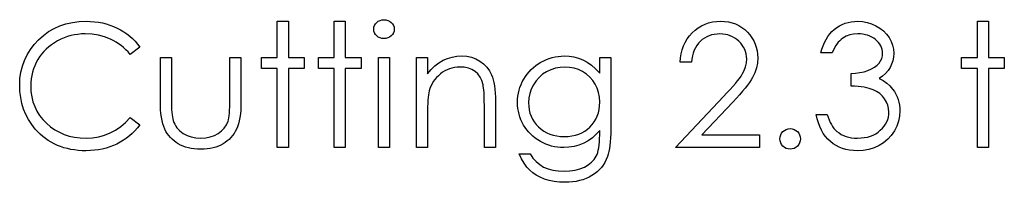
# Model space of a CAD drawing. Header units: inches. Extents: x 1687 to 2505, y -239 to -56.
# Tile 191 of 256: x 1853.313 to 1854.414, y -81.195 to -81.013. Entities that reach past the tile are written whole.
import ezdxf

# ---------------------------------------------------------------- set-up
doc = ezdxf.new("R2010")
doc.units = ezdxf.units.IN
doc.header["$LTSCALE"] = 0.5
doc.header["$MEASUREMENT"] = 0

msp = doc.modelspace()

# ---------------------------------------------------------------- linework, layer by layer
at = {"color": 7, "linetype": 'Continuous'}
for p, q in [((1853.37934, -81.01489), (1853.38712, -81.01456)), ((1853.38712, -81.01456), (1853.39187, -81.01467)), ((1853.39187, -81.01467), (1853.39651, -81.01503)), ((1853.60094, -81.01456), (1853.61331, -81.01456)), ((1853.60094, -81.05519), (1853.60094, -81.01456)), ((1853.61331, -81.01456), (1853.61331, -81.05519)), ((1853.66454, -81.01456), (1853.6769, -81.01456)), ((1853.66454, -81.05519), (1853.66454, -81.01456)), ((1853.6769, -81.01456), (1853.6769, -81.05519)), ((1853.71207, -81.01591), (1853.71384, -81.01456)), ((1853.71384, -81.01456), (1853.7158, -81.01356)), ((1853.7158, -81.01356), (1853.71787, -81.01298)), ((1853.71787, -81.01298), (1853.72013, -81.01279)), ((1853.72013, -81.01279), (1853.72242, -81.01298)), ((1853.72242, -81.01298), (1853.72455, -81.01356)), ((1853.72455, -81.01356), (1853.72651, -81.01456)), ((1853.72651, -81.01456), (1853.72827, -81.01591)), ((1854.08734, -81.01536), (1854.09175, -81.01475)), ((1854.09175, -81.01475), (1854.09636, -81.01456)), ((1854.09636, -81.01456), (1854.10089, -81.01475)), ((1854.10089, -81.01475), (1854.10522, -81.01533)), ((1854.24241, -81.01514), (1854.24597, -81.0147)), ((1854.24597, -81.0147), (1854.24967, -81.01456)), ((1854.24967, -81.01456), (1854.25505, -81.01486)), ((1854.38355, -81.01456), (1854.39591, -81.01456)), ((1854.38355, -81.05519), (1854.38355, -81.01456)), ((1854.39591, -81.01456), (1854.39591, -81.05519)), ((1853.34536, -81.02618), (1853.35149, -81.02264)), ((1853.35149, -81.02264), (1853.35795, -81.01972)), ((1853.35795, -81.01972), (1853.36474, -81.01746)), ((1853.36474, -81.01746), (1853.37186, -81.01585)), ((1853.37186, -81.01585), (1853.37934, -81.01489)), ((1853.39651, -81.01503), (1853.40101, -81.01563)), ((1853.40101, -81.01563), (1853.4054, -81.01646)), ((1853.4054, -81.01646), (1853.40968, -81.01751)), ((1853.40968, -81.01751), (1853.41384, -81.01884)), ((1853.41384, -81.01884), (1853.4179, -81.02038)), ((1853.4179, -81.02038), (1853.42182, -81.02215)), ((1853.42182, -81.02215), (1853.4256, -81.02414)), ((1853.4256, -81.02414), (1853.42922, -81.02632)), ((1853.7087, -81.02345), (1853.70892, -81.02132)), ((1853.70892, -81.02552), (1853.7087, -81.02345)), ((1853.70892, -81.02132), (1853.70956, -81.01936)), ((1853.70956, -81.02745), (1853.70892, -81.02552)), ((1853.70956, -81.01936), (1853.71061, -81.01754)), ((1853.71061, -81.01754), (1853.71207, -81.01591)), ((1853.72827, -81.01591), (1853.72976, -81.01754)), ((1853.72976, -81.01754), (1853.73081, -81.01936)), ((1853.73081, -81.01936), (1853.73145, -81.02132)), ((1853.73145, -81.02552), (1853.73081, -81.02745)), ((1853.73145, -81.02132), (1853.73167, -81.02345)), ((1853.73167, -81.02345), (1853.73145, -81.02552)), ((1854.06476, -81.02748), (1854.06804, -81.02444)), ((1854.06804, -81.02444), (1854.07155, -81.02182)), ((1854.07155, -81.02182), (1854.07522, -81.01961)), ((1854.07522, -81.01961), (1854.07905, -81.01779)), ((1854.07905, -81.01779), (1854.08311, -81.01638)), ((1854.08311, -81.01638), (1854.08734, -81.01536)), ((1854.10522, -81.01533), (1854.10931, -81.01627)), ((1854.10931, -81.01627), (1854.1132, -81.01759)), ((1854.1132, -81.01759), (1854.11684, -81.01933)), ((1854.11684, -81.01933), (1854.12027, -81.02143)), ((1854.12027, -81.02143), (1854.1235, -81.02389)), ((1854.1235, -81.02389), (1854.12648, -81.02676)), ((1854.22093, -81.02612), (1854.22358, -81.02372)), ((1854.22358, -81.02372), (1854.2264, -81.02157)), ((1854.2264, -81.02157), (1854.22935, -81.01972)), ((1854.22935, -81.01972), (1854.23242, -81.01815)), ((1854.23242, -81.01815), (1854.23562, -81.01685)), ((1854.23562, -81.01685), (1854.23896, -81.01585)), ((1854.23896, -81.01585), (1854.24241, -81.01514)), ((1854.25505, -81.01486), (1854.26024, -81.0158)), ((1854.26024, -81.0158), (1854.26524, -81.01735)), ((1854.26524, -81.01735), (1854.27007, -81.0195)), ((1854.27007, -81.0195), (1854.27454, -81.02218)), ((1854.27454, -81.02218), (1854.27846, -81.02529)), ((1854.27846, -81.02529), (1854.28186, -81.02886)), ((1853.32916, -81.04056), (1853.33413, -81.03523)), ((1853.33413, -81.03523), (1853.33959, -81.03037)), ((1853.33959, -81.03037), (1853.34536, -81.02618)), ((1853.35533, -81.0365), (1853.35185, -81.03854)), ((1853.35894, -81.03468), (1853.35533, -81.0365)), ((1853.36261, -81.03308), (1853.35894, -81.03468)), ((1853.36637, -81.03175), (1853.36261, -81.03308)), ((1853.37023, -81.03065), (1853.36637, -81.03175)), ((1853.37412, -81.02979), (1853.37023, -81.03065)), ((1853.37813, -81.02919), (1853.37412, -81.02979)), ((1853.38221, -81.0288), (1853.37813, -81.02919)), ((1853.38635, -81.02869), (1853.38221, -81.0288)), ((1853.39386, -81.02905), (1853.38635, -81.02869)), ((1853.40104, -81.03015), (1853.39386, -81.02905)), ((1853.40791, -81.03197), (1853.40104, -81.03015)), ((1853.41448, -81.03454), (1853.40791, -81.03197)), ((1853.41763, -81.03609), (1853.41448, -81.03454)), ((1853.42066, -81.0378), (1853.41763, -81.03609)), ((1853.42922, -81.02632), (1853.43267, -81.02869)), ((1853.43267, -81.02869), (1853.43593, -81.03123)), ((1853.43593, -81.03123), (1853.43902, -81.03399)), ((1853.43902, -81.03399), (1853.44194, -81.03692)), ((1853.71061, -81.02924), (1853.70956, -81.02745)), ((1853.71207, -81.03087), (1853.71061, -81.02924)), ((1853.71384, -81.03222), (1853.71207, -81.03087)), ((1853.7158, -81.03322), (1853.71384, -81.03222)), ((1853.71787, -81.0338), (1853.7158, -81.03322)), ((1853.72013, -81.03399), (1853.71787, -81.0338)), ((1853.72242, -81.0338), (1853.72013, -81.03399)), ((1853.72455, -81.03322), (1853.72242, -81.0338)), ((1853.72651, -81.03222), (1853.72455, -81.03322)), ((1853.72827, -81.03087), (1853.72651, -81.03222)), ((1853.72976, -81.02924), (1853.72827, -81.03087)), ((1853.73081, -81.02745), (1853.72976, -81.02924)), ((1854.05689, -81.03819), (1854.05912, -81.03438)), ((1854.05912, -81.03438), (1854.06175, -81.03082)), ((1854.06175, -81.03082), (1854.06476, -81.02748)), ((1854.07602, -81.03509), (1854.07375, -81.03705)), ((1854.07842, -81.03338), (1854.07602, -81.03509)), ((1854.08096, -81.03195), (1854.07842, -81.03338)), ((1854.08364, -81.03079), (1854.08096, -81.03195)), ((1854.08645, -81.02988), (1854.08364, -81.03079)), ((1854.08941, -81.02921), (1854.08645, -81.02988)), ((1854.0925, -81.02883), (1854.08941, -81.02921)), ((1854.09573, -81.02869), (1854.0925, -81.02883)), ((1854.09882, -81.02883), (1854.09573, -81.02869)), ((1854.10177, -81.02921), (1854.09882, -81.02883)), ((1854.10459, -81.02985), (1854.10177, -81.02921)), ((1854.10732, -81.03076), (1854.10459, -81.02985)), ((1854.10991, -81.03192), (1854.10732, -81.03076)), ((1854.11237, -81.03333), (1854.10991, -81.03192)), ((1854.11472, -81.03501), (1854.11237, -81.03333)), ((1854.11695, -81.03694), (1854.11472, -81.03501)), ((1854.12648, -81.02676), (1854.12918, -81.02988)), ((1854.12918, -81.02988), (1854.1315, -81.03313)), ((1854.1315, -81.03313), (1854.13349, -81.03653)), ((1854.13349, -81.03653), (1854.13512, -81.04003)), ((1854.21257, -81.03824), (1854.21434, -81.03485)), ((1854.21434, -81.03485), (1854.2163, -81.0317)), ((1854.2163, -81.0317), (1854.21851, -81.0288)), ((1854.21851, -81.0288), (1854.22093, -81.02612)), ((1854.2296, -81.03636), (1854.228, -81.03808)), ((1854.23126, -81.03485), (1854.2296, -81.03636)), ((1854.233, -81.03352), (1854.23126, -81.03485)), ((1854.23672, -81.0314), (1854.233, -81.03352)), ((1854.24075, -81.0299), (1854.23672, -81.0314)), ((1854.24514, -81.02899), (1854.24075, -81.0299)), ((1854.24984, -81.02869), (1854.24514, -81.02899)), ((1854.25276, -81.0288), (1854.24984, -81.02869)), ((1854.25558, -81.0291), (1854.25276, -81.0288)), ((1854.25825, -81.0296), (1854.25558, -81.0291)), ((1854.26079, -81.03029), (1854.25825, -81.0296)), ((1854.26322, -81.0312), (1854.26079, -81.03029)), ((1854.26551, -81.03231), (1854.26322, -81.0312)), ((1854.26767, -81.0336), (1854.26551, -81.03231)), ((1854.26968, -81.03512), (1854.26767, -81.0336)), ((1854.27153, -81.03675), (1854.26968, -81.03512)), ((1854.27313, -81.03846), (1854.27153, -81.03675)), ((1854.28186, -81.02886), (1854.28473, -81.03283)), ((1854.28473, -81.03283), (1854.28699, -81.03708)), ((1853.32124, -81.0521), (1853.32488, -81.04616)), ((1853.32488, -81.04616), (1853.32916, -81.04056)), ((1853.34266, -81.04567), (1853.33998, -81.04837)), ((1853.34553, -81.04313), (1853.34266, -81.04567)), ((1853.34859, -81.04075), (1853.34553, -81.04313)), ((1853.35185, -81.03854), (1853.34859, -81.04075)), ((1853.42356, -81.03968), (1853.42066, -81.0378)), ((1853.42638, -81.04172), (1853.42356, -81.03968)), ((1853.42905, -81.04395), (1853.42638, -81.04172)), ((1853.43162, -81.04636), (1853.42905, -81.04395)), ((1853.43408, -81.04892), (1853.43162, -81.04636)), ((1853.44724, -81.04337), (1853.43642, -81.05166)), ((1853.44194, -81.03692), (1853.44468, -81.04006)), ((1853.44468, -81.04006), (1853.44724, -81.04337)), ((1854.05247, -81.05088), (1854.05355, -81.04644)), ((1854.05355, -81.04644), (1854.05504, -81.04219)), ((1854.05504, -81.04219), (1854.05689, -81.03819)), ((1854.06688, -81.04707), (1854.06575, -81.05011)), ((1854.06826, -81.04426), (1854.06688, -81.04707)), ((1854.06986, -81.04164), (1854.06826, -81.04426)), ((1854.07168, -81.03923), (1854.06986, -81.04164)), ((1854.07375, -81.03705), (1854.07168, -81.03923)), ((1854.119, -81.03907), (1854.11695, -81.03694)), ((1854.12074, -81.04128), (1854.119, -81.03907)), ((1854.12223, -81.04357), (1854.12074, -81.04128)), ((1854.12347, -81.046), (1854.12223, -81.04357)), ((1854.12441, -81.04851), (1854.12347, -81.046)), ((1854.13512, -81.04003), (1854.13636, -81.04371)), ((1854.13636, -81.04371), (1854.13727, -81.04752)), ((1854.13727, -81.04752), (1854.13779, -81.05144)), ((1854.20865, -81.04989), (1854.20973, -81.04575)), ((1854.20973, -81.04575), (1854.21105, -81.04188)), ((1854.21105, -81.04188), (1854.21257, -81.03824)), ((1854.22229, -81.0471), (1854.22102, -81.04989)), ((1854.22361, -81.04453), (1854.22229, -81.0471)), ((1854.22499, -81.04219), (1854.22361, -81.04453)), ((1854.22648, -81.04003), (1854.22499, -81.04219)), ((1854.228, -81.03808), (1854.22648, -81.04003)), ((1854.27449, -81.04026), (1854.27313, -81.03846)), ((1854.27559, -81.04211), (1854.27449, -81.04026)), ((1854.27644, -81.04406), (1854.27559, -81.04211)), ((1854.27705, -81.04605), (1854.27644, -81.04406)), ((1854.27744, -81.04815), (1854.27705, -81.04605)), ((1854.28699, -81.03708), (1854.28862, -81.04142)), ((1854.28862, -81.04142), (1854.28958, -81.04583)), ((1854.28958, -81.04583), (1854.28992, -81.05036)), ((1853.31596, -81.06482), (1853.31828, -81.05831)), ((1853.31828, -81.05831), (1853.32124, -81.0521)), ((1853.33319, -81.05751), (1853.33134, -81.06085)), ((1853.33526, -81.05431), (1853.33319, -81.05751)), ((1853.33752, -81.05124), (1853.33526, -81.05431)), ((1853.33998, -81.04837), (1853.33752, -81.05124)), ((1853.43642, -81.05166), (1853.43408, -81.04892)), ((1853.47021, -81.05519), (1853.48258, -81.05519)), ((1853.47021, -81.1033), (1853.47021, -81.05519)), ((1853.48258, -81.05519), (1853.48258, -81.10189)), ((1853.54794, -81.10189), (1853.54794, -81.05519)), ((1853.54794, -81.05519), (1853.56031, -81.05519)), ((1853.56031, -81.05519), (1853.56031, -81.10421)), ((1853.58327, -81.06756), (1853.58327, -81.05519)), ((1853.58327, -81.05519), (1853.60094, -81.05519)), ((1853.61331, -81.05519), (1853.63097, -81.05519)), ((1853.63097, -81.05519), (1853.63097, -81.06756)), ((1853.64687, -81.06756), (1853.64687, -81.05519)), ((1853.64687, -81.05519), (1853.66454, -81.05519)), ((1853.6769, -81.05519), (1853.69457, -81.05519)), ((1853.69457, -81.05519), (1853.69457, -81.06756)), ((1853.714, -81.05519), (1853.72637, -81.05519)), ((1853.714, -81.15589), (1853.714, -81.05519)), ((1853.72637, -81.05519), (1853.72637, -81.15589)), ((1853.7564, -81.05519), (1853.76877, -81.05519)), ((1853.7564, -81.15589), (1853.7564, -81.05519)), ((1853.76877, -81.05519), (1853.76877, -81.07335)), ((1853.78155, -81.0609), (1853.78624, -81.05817)), ((1853.78624, -81.05817), (1853.79113, -81.0561)), ((1853.79113, -81.0561), (1853.79623, -81.05461)), ((1853.79623, -81.05461), (1853.80156, -81.05373)), ((1853.80156, -81.05373), (1853.80708, -81.05342)), ((1853.80708, -81.05342), (1853.81266, -81.05378)), ((1853.81266, -81.05378), (1853.8179, -81.05483)), ((1853.8179, -81.05483), (1853.82281, -81.05662)), ((1853.82281, -81.05662), (1853.8274, -81.05911)), ((1853.8956, -81.06041), (1853.89869, -81.05878)), ((1853.89869, -81.05878), (1853.90181, -81.05734)), ((1853.90181, -81.05734), (1853.90499, -81.05616)), ((1853.90499, -81.05616), (1853.90819, -81.05516)), ((1853.90819, -81.05516), (1853.91145, -81.05442)), ((1853.91145, -81.05442), (1853.91476, -81.05386)), ((1853.91476, -81.05386), (1853.9181, -81.05353)), ((1853.9181, -81.05353), (1853.92147, -81.05342)), ((1853.92147, -81.05342), (1853.92702, -81.0537)), ((1853.92702, -81.0537), (1853.93237, -81.0545)), ((1853.93237, -81.0545), (1853.93753, -81.05582)), ((1853.93753, -81.05582), (1853.9425, -81.0577)), ((1853.9425, -81.0577), (1853.94733, -81.06024)), ((1853.96133, -81.05519), (1853.97369, -81.05519)), ((1853.96133, -81.0728), (1853.96133, -81.05519)), ((1853.97369, -81.05519), (1853.97369, -81.1351)), ((1854.05142, -81.06049), (1854.05175, -81.05558)), ((1854.05175, -81.05558), (1854.05247, -81.05088)), ((1854.0642, -81.05682), (1854.06379, -81.06049)), ((1854.06487, -81.05337), (1854.0642, -81.05682)), ((1854.06575, -81.05011), (1854.06487, -81.05337)), ((1854.12507, -81.0511), (1854.12441, -81.04851)), ((1854.12548, -81.05381), (1854.12507, -81.0511)), ((1854.12532, -81.0611), (1854.12562, -81.05662)), ((1854.12562, -81.05662), (1854.12548, -81.05381)), ((1854.13799, -81.05552), (1854.13763, -81.06126)), ((1854.13779, -81.05144), (1854.13799, -81.05552)), ((1854.22102, -81.04989), (1854.20865, -81.04989)), ((1854.27366, -81.06132), (1854.27537, -81.05872)), ((1854.27537, -81.05872), (1854.27658, -81.05604)), ((1854.27658, -81.05604), (1854.2773, -81.05323)), ((1854.2773, -81.05323), (1854.27755, -81.0503)), ((1854.27755, -81.0503), (1854.27744, -81.04815)), ((1854.28892, -81.05883), (1854.28765, -81.06272)), ((1854.28967, -81.05472), (1854.28892, -81.05883)), ((1854.28992, -81.05036), (1854.28967, -81.05472)), ((1854.36588, -81.06756), (1854.36588, -81.05519)), ((1854.36588, -81.05519), (1854.38355, -81.05519)), ((1854.39591, -81.05519), (1854.41358, -81.05519)), ((1854.41358, -81.05519), (1854.41358, -81.06756)), ((1853.31431, -81.07164), (1853.31596, -81.06482)), ((1853.32841, -81.06783), (1853.32731, -81.0715)), ((1853.32976, -81.0643), (1853.32841, -81.06783)), ((1853.33134, -81.06085), (1853.32976, -81.0643)), ((1853.60094, -81.06756), (1853.58327, -81.06756)), ((1853.60094, -81.15589), (1853.60094, -81.06756)), ((1853.63097, -81.06756), (1853.61331, -81.06756)), ((1853.61331, -81.06756), (1853.61331, -81.15589)), ((1853.66454, -81.06756), (1853.64687, -81.06756)), ((1853.66454, -81.15589), (1853.66454, -81.06756)), ((1853.69457, -81.06756), (1853.6769, -81.06756)), ((1853.6769, -81.06756), (1853.6769, -81.15589)), ((1853.76877, -81.07335), (1853.77282, -81.06849)), ((1853.77282, -81.06849), (1853.77708, -81.06433)), ((1853.77708, -81.06433), (1853.78155, -81.0609)), ((1853.79079, -81.0688), (1853.7882, -81.07009)), ((1853.79347, -81.06769), (1853.79079, -81.0688)), ((1853.7962, -81.06687), (1853.79347, -81.06769)), ((1853.79905, -81.06626), (1853.7962, -81.06687)), ((1853.80195, -81.0659), (1853.79905, -81.06626)), ((1853.80493, -81.06579), (1853.80195, -81.0659)), ((1853.80995, -81.06609), (1853.80493, -81.06579)), ((1853.81448, -81.06703), (1853.80995, -81.06609)), ((1853.81851, -81.06858), (1853.81448, -81.06703)), ((1853.82204, -81.07076), (1853.81851, -81.06858)), ((1853.8274, -81.05911), (1853.83154, -81.0622)), ((1853.83154, -81.0622), (1853.83512, -81.06579)), ((1853.83512, -81.06579), (1853.83811, -81.06987)), ((1853.88235, -81.07109), (1853.88467, -81.06863)), ((1853.88467, -81.06863), (1853.88716, -81.06634)), ((1853.88716, -81.06634), (1853.88981, -81.06422)), ((1853.88981, -81.06422), (1853.89262, -81.06223)), ((1853.89262, -81.06223), (1853.8956, -81.06041)), ((1853.90684, -81.06874), (1853.90201, -81.07106)), ((1853.91183, -81.06711), (1853.90684, -81.06874)), ((1853.91705, -81.06612), (1853.91183, -81.06711)), ((1853.92246, -81.06579), (1853.91705, -81.06612)), ((1853.92765, -81.06612), (1853.92246, -81.06579)), ((1853.93267, -81.06706), (1853.92765, -81.06612)), ((1853.9375, -81.06869), (1853.93267, -81.06706)), ((1853.94217, -81.07092), (1853.9375, -81.06869)), ((1853.94733, -81.06024), (1853.95211, -81.06361)), ((1853.95211, -81.06361), (1853.95674, -81.0678)), ((1853.95674, -81.0678), (1853.96133, -81.0728)), ((1854.06379, -81.06049), (1854.05142, -81.06049)), ((1854.12071, -81.07382), (1854.12286, -81.06968)), ((1854.12286, -81.06968), (1854.12441, -81.06543)), ((1854.12441, -81.06543), (1854.12532, -81.0611)), ((1854.13655, -81.06681), (1854.13479, -81.07217)), ((1854.13763, -81.06126), (1854.13655, -81.06681)), ((1854.25682, -81.07103), (1854.26121, -81.0696)), ((1854.26121, -81.0696), (1854.26521, -81.06786)), ((1854.26521, -81.06786), (1854.26861, -81.0659)), ((1854.26861, -81.0659), (1854.27142, -81.06372)), ((1854.27142, -81.06372), (1854.27366, -81.06132)), ((1854.28362, -81.06982), (1854.28086, -81.07302)), ((1854.28589, -81.0664), (1854.28362, -81.06982)), ((1854.28765, -81.06272), (1854.28589, -81.0664)), ((1854.38355, -81.06756), (1854.36588, -81.06756)), ((1854.38355, -81.15589), (1854.38355, -81.06756)), ((1854.41358, -81.06756), (1854.39591, -81.06756)), ((1854.39591, -81.06756), (1854.39591, -81.15589)), ((1853.31298, -81.08619), (1853.31331, -81.07876)), ((1853.31331, -81.07876), (1853.31431, -81.07164)), ((1853.32585, -81.07909), (1853.32546, -81.08307)), ((1853.32645, -81.07526), (1853.32585, -81.07909)), ((1853.32731, -81.0715), (1853.32645, -81.07526)), ((1853.77702, -81.07973), (1853.77534, -81.08205)), ((1853.7789, -81.07752), (1853.77702, -81.07973)), ((1853.78097, -81.07545), (1853.7789, -81.07752)), ((1853.78326, -81.07346), (1853.78097, -81.07545)), ((1853.78569, -81.07167), (1853.78326, -81.07346)), ((1853.7882, -81.07009), (1853.78569, -81.07167)), ((1853.82505, -81.07355), (1853.82204, -81.07076)), ((1853.82753, -81.07694), (1853.82505, -81.07355)), ((1853.82949, -81.08097), (1853.82753, -81.07694)), ((1853.83811, -81.06987), (1853.84051, -81.07446)), ((1853.84051, -81.07446), (1853.8415, -81.07702)), ((1853.8415, -81.07702), (1853.84236, -81.07995)), ((1853.84236, -81.07995), (1853.84307, -81.08318)), ((1853.87476, -81.08241), (1853.87639, -81.07937)), ((1853.87639, -81.07937), (1853.87821, -81.07644)), ((1853.87821, -81.07644), (1853.8802, -81.07368)), ((1853.8802, -81.07368), (1853.88235, -81.07109)), ((1853.89359, -81.07733), (1853.89014, -81.08122)), ((1853.89754, -81.07393), (1853.89359, -81.07733)), ((1853.90201, -81.07106), (1853.89754, -81.07393)), ((1853.9465, -81.07371), (1853.94217, -81.07092)), ((1853.95029, -81.07697), (1853.9465, -81.07371)), ((1853.95357, -81.08069), (1853.95029, -81.07697)), ((1853.95633, -81.08489), (1853.95357, -81.08069)), ((1854.11544, -81.08116), (1854.11756, -81.07846)), ((1854.11756, -81.07846), (1854.1193, -81.076)), ((1854.1193, -81.076), (1854.12071, -81.07382)), ((1854.13067, -81.08), (1854.12874, -81.0829)), ((1854.13227, -81.07735), (1854.13067, -81.08)), ((1854.13479, -81.07217), (1854.13227, -81.07735)), ((1854.24222, -81.07286), (1854.24732, -81.07266)), ((1854.24222, -81.08699), (1854.24222, -81.07286)), ((1854.24732, -81.07266), (1854.25218, -81.07203)), ((1854.25218, -81.07203), (1854.25682, -81.07103)), ((1854.2776, -81.07597), (1854.27382, -81.07871)), ((1854.27382, -81.07871), (1854.27816, -81.08094)), ((1854.28086, -81.07302), (1854.2776, -81.07597)), ((1853.31326, -81.09325), (1853.31298, -81.08619)), ((1853.32546, -81.08307), (1853.32535, -81.08713)), ((1853.32535, -81.08713), (1853.32562, -81.09323)), ((1853.77153, -81.08969), (1853.77067, -81.09245)), ((1853.7726, -81.08702), (1853.77153, -81.08969)), ((1853.77387, -81.08448), (1853.7726, -81.08702)), ((1853.77534, -81.08205), (1853.77387, -81.08448)), ((1853.8309, -81.08561), (1853.82949, -81.08097)), ((1853.83123, -81.08721), (1853.8309, -81.08561)), ((1853.83154, -81.0892), (1853.83123, -81.08721)), ((1853.83178, -81.09151), (1853.83154, -81.0892)), ((1853.83201, -81.09419), (1853.83178, -81.09151)), ((1853.84307, -81.08318), (1853.84368, -81.08677)), ((1853.84368, -81.08677), (1853.84412, -81.09069)), ((1853.84412, -81.09069), (1853.84445, -81.09494)), ((1853.87043, -81.09508), (1853.8712, -81.09182)), ((1853.8712, -81.09182), (1853.87217, -81.08862)), ((1853.87217, -81.08862), (1853.87336, -81.08547)), ((1853.87336, -81.08547), (1853.87476, -81.08241)), ((1853.88484, -81.09036), (1853.88318, -81.09527)), ((1853.88718, -81.08561), (1853.88484, -81.09036)), ((1853.89014, -81.08122), (1853.88718, -81.08561)), ((1853.95851, -81.08944), (1853.95633, -81.08489)), ((1853.96008, -81.09433), (1853.95851, -81.08944)), ((1854.10346, -81.09477), (1854.10699, -81.09096)), ((1854.10699, -81.09096), (1854.11016, -81.08743)), ((1854.11016, -81.08743), (1854.11298, -81.08417)), ((1854.11298, -81.08417), (1854.11544, -81.08116)), ((1854.12388, -81.08933), (1854.12093, -81.09292)), ((1854.12648, -81.08602), (1854.12388, -81.08933)), ((1854.12874, -81.0829), (1854.12648, -81.08602)), ((1854.24627, -81.08724), (1854.24222, -81.08699)), ((1854.25008, -81.08757), (1854.24627, -81.08724)), ((1854.25359, -81.08798), (1854.25008, -81.08757)), ((1854.25682, -81.08848), (1854.25359, -81.08798)), ((1854.2598, -81.08906), (1854.25682, -81.08848)), ((1854.26248, -81.08969), (1854.2598, -81.08906)), ((1854.26491, -81.09044), (1854.26248, -81.08969)), ((1854.26703, -81.09127), (1854.26491, -81.09044)), ((1854.27084, -81.0932), (1854.26703, -81.09127)), ((1854.27816, -81.08094), (1854.2821, -81.08365)), ((1854.2821, -81.08365), (1854.28564, -81.08682)), ((1854.28564, -81.08682), (1854.28876, -81.09047)), ((1854.28876, -81.09047), (1854.29069, -81.09323)), ((1853.31409, -81.10004), (1853.31326, -81.09325)), ((1853.31544, -81.10659), (1853.31409, -81.10004)), ((1853.32562, -81.09323), (1853.32645, -81.09905)), ((1853.32645, -81.09905), (1853.32781, -81.10463)), ((1853.48258, -81.10189), (1853.4826, -81.10601)), ((1853.54791, -81.10637), (1853.54794, -81.10189)), ((1853.76951, -81.09971), (1853.76924, -81.10292)), ((1853.76984, -81.09693), (1853.76951, -81.09971)), ((1853.77023, -81.0945), (1853.76984, -81.09693)), ((1853.77067, -81.09245), (1853.77023, -81.0945)), ((1853.83217, -81.09726), (1853.83201, -81.09419)), ((1853.83228, -81.10065), (1853.83217, -81.09726)), ((1853.83234, -81.10441), (1853.83228, -81.10065)), ((1853.84445, -81.09494), (1853.84468, -81.09955)), ((1853.84468, -81.09955), (1853.84473, -81.10446)), ((1853.86946, -81.10521), (1853.86957, -81.10178)), ((1853.86957, -81.10178), (1853.8699, -81.09839)), ((1853.8699, -81.09839), (1853.87043, -81.09508)), ((1853.88216, -81.1004), (1853.88183, -81.1057)), ((1853.88318, -81.09527), (1853.88216, -81.1004)), ((1853.96102, -81.09949), (1853.96008, -81.09433)), ((1853.96133, -81.10499), (1853.96102, -81.09949)), ((1854.04612, -81.15589), (1854.09956, -81.09886)), ((1854.09956, -81.09886), (1854.10346, -81.09477)), ((1854.11406, -81.10071), (1854.11011, -81.10496)), ((1854.11767, -81.0967), (1854.11406, -81.10071)), ((1854.12093, -81.09292), (1854.11767, -81.0967)), ((1854.27426, -81.09554), (1854.27084, -81.0932)), ((1854.27725, -81.09833), (1854.27426, -81.09554)), ((1854.27984, -81.10153), (1854.27725, -81.09833)), ((1854.28194, -81.10499), (1854.27984, -81.10153)), ((1854.29069, -81.09323), (1854.29234, -81.0961)), ((1854.29234, -81.0961), (1854.29378, -81.09902)), ((1854.29378, -81.09902), (1854.29494, -81.10206)), ((1854.29494, -81.10206), (1854.29582, -81.10515)), ((1853.31734, -81.11285), (1853.31544, -81.10659)), ((1853.3198, -81.11887), (1853.31734, -81.11285)), ((1853.32781, -81.10463), (1853.32974, -81.10993)), ((1853.32974, -81.10993), (1853.33219, -81.11501)), ((1853.47029, -81.10846), (1853.47021, -81.1033)), ((1853.47051, -81.11329), (1853.47029, -81.10846)), ((1853.4709, -81.11777), (1853.47051, -81.11329)), ((1853.4826, -81.10601), (1853.48269, -81.10976)), ((1853.48269, -81.10976), (1853.48285, -81.11321)), ((1853.48285, -81.11321), (1853.48307, -81.11633)), ((1853.54766, -81.11412), (1853.5478, -81.11045)), ((1853.5478, -81.11045), (1853.54791, -81.10637)), ((1853.56022, -81.10921), (1853.56, -81.1139)), ((1853.56031, -81.10421), (1853.56022, -81.10921)), ((1853.76888, -81.11042), (1853.76879, -81.11476)), ((1853.76904, -81.10648), (1853.76888, -81.11042)), ((1853.76924, -81.10292), (1853.76904, -81.10648)), ((1853.83236, -81.10852), (1853.83234, -81.10441)), ((1853.83236, -81.15589), (1853.83236, -81.10852)), ((1853.84473, -81.10446), (1853.84473, -81.15589)), ((1853.86957, -81.10863), (1853.86946, -81.10521)), ((1853.86988, -81.112), (1853.86957, -81.10863)), ((1853.8704, -81.11528), (1853.86988, -81.112)), ((1853.88183, -81.1057), (1853.88199, -81.10971)), ((1853.88199, -81.10971), (1853.88252, -81.11354)), ((1853.88252, -81.11354), (1853.8834, -81.11721)), ((1853.95981, -81.11702), (1853.96064, -81.11321)), ((1853.96064, -81.11321), (1853.96116, -81.10921)), ((1853.96116, -81.10921), (1853.96133, -81.10499)), ((1854.11011, -81.10496), (1854.07563, -81.14175)), ((1854.28343, -81.10857), (1854.28194, -81.10499)), ((1854.28431, -81.1123), (1854.28343, -81.10857)), ((1854.28462, -81.11614), (1854.28431, -81.1123)), ((1854.29582, -81.10515), (1854.29646, -81.10833)), ((1854.29646, -81.10833), (1854.29684, -81.11161)), ((1854.29684, -81.11161), (1854.29698, -81.11495)), ((1853.32281, -81.12461), (1853.3198, -81.11887)), ((1853.32637, -81.1301), (1853.32281, -81.12461)), ((1853.33219, -81.11501), (1853.33523, -81.11981)), ((1853.33523, -81.11981), (1853.33879, -81.12436)), ((1853.33879, -81.12436), (1853.3429, -81.12864)), ((1853.43132, -81.1277), (1853.43642, -81.12232)), ((1853.43642, -81.12232), (1853.44724, -81.13052)), ((1853.47145, -81.12193), (1853.4709, -81.11777)), ((1853.47214, -81.12574), (1853.47145, -81.12193)), ((1853.48307, -81.11633), (1853.48335, -81.11909)), ((1853.48335, -81.11909), (1853.48368, -81.12155)), ((1853.48368, -81.12155), (1853.48407, -81.12365)), ((1853.48407, -81.12365), (1853.48454, -81.12544)), ((1853.5459, -81.12643), (1853.54637, -81.12478)), ((1853.54637, -81.12478), (1853.54678, -81.12273)), ((1853.54678, -81.12273), (1853.54714, -81.12028)), ((1853.54714, -81.12028), (1853.54744, -81.11741)), ((1853.54744, -81.11741), (1853.54766, -81.11412)), ((1853.55906, -81.12232), (1853.55837, -81.12607)), ((1853.55962, -81.11829), (1853.55906, -81.12232)), ((1853.56, -81.1139), (1853.55962, -81.11829)), ((1853.76879, -81.11476), (1853.76877, -81.11948)), ((1853.76877, -81.11948), (1853.76877, -81.15589)), ((1853.87112, -81.11848), (1853.8704, -81.11528)), ((1853.87206, -81.12163), (1853.87112, -81.11848)), ((1853.87322, -81.12469), (1853.87206, -81.12163)), ((1853.87457, -81.1277), (1853.87322, -81.12469)), ((1853.8834, -81.11721), (1853.88462, -81.12066)), ((1853.88462, -81.12066), (1853.88616, -81.12398)), ((1853.88616, -81.12398), (1853.88807, -81.1271)), ((1853.9552, -81.12715), (1853.95708, -81.12398)), ((1853.95708, -81.12398), (1853.95862, -81.12061)), ((1853.95862, -81.12061), (1853.95981, -81.11702)), ((1854.2044, -81.12365), (1854.20335, -81.11879)), ((1854.20335, -81.11879), (1854.21572, -81.11879)), ((1854.20573, -81.12817), (1854.2044, -81.12365)), ((1854.21572, -81.11879), (1854.21671, -81.12196)), ((1854.21671, -81.12196), (1854.21779, -81.12491)), ((1854.28221, -81.1271), (1854.28326, -81.1245)), ((1854.28326, -81.1245), (1854.28401, -81.1218)), ((1854.28401, -81.1218), (1854.28448, -81.11901)), ((1854.28448, -81.11901), (1854.28462, -81.11614)), ((1854.2966, -81.12072), (1854.29541, -81.12635)), ((1854.29698, -81.11495), (1854.2966, -81.12072)), ((1853.33045, -81.13532), (1853.32637, -81.1301)), ((1853.3331, -81.13825), (1853.33045, -81.13532)), ((1853.3429, -81.12864), (1853.34743, -81.13253)), ((1853.34743, -81.13253), (1853.35226, -81.13593)), ((1853.42022, -81.13631), (1853.42593, -81.13237)), ((1853.42593, -81.13237), (1853.43132, -81.1277)), ((1853.44459, -81.13386), (1853.44178, -81.13703)), ((1853.44724, -81.13052), (1853.44459, -81.13386)), ((1853.473, -81.12925), (1853.47214, -81.12574)), ((1853.47402, -81.1324), (1853.473, -81.12925)), ((1853.47518, -81.13521), (1853.47402, -81.1324)), ((1853.4765, -81.13778), (1853.47518, -81.13521)), ((1853.48454, -81.12544), (1853.48536, -81.12768)), ((1853.48536, -81.12768), (1853.48633, -81.1298)), ((1853.48633, -81.1298), (1853.48749, -81.13179)), ((1853.48749, -81.13179), (1853.48879, -81.13367)), ((1853.48879, -81.13367), (1853.49028, -81.13543)), ((1853.49028, -81.13543), (1853.49193, -81.13706)), ((1853.53856, -81.13731), (1853.54162, -81.13408)), ((1853.54162, -81.13408), (1853.54408, -81.13046)), ((1853.54408, -81.13046), (1853.5459, -81.12643)), ((1853.55534, -81.13535), (1853.55401, -81.13789)), ((1853.5565, -81.13256), (1853.55534, -81.13535)), ((1853.55752, -81.12947), (1853.5565, -81.13256)), ((1853.55837, -81.12607), (1853.55752, -81.12947)), ((1853.87612, -81.13063), (1853.87457, -81.1277)), ((1853.87788, -81.13344), (1853.87612, -81.13063)), ((1853.87981, -81.13612), (1853.87788, -81.13344)), ((1853.88807, -81.1271), (1853.89033, -81.13005)), ((1853.89033, -81.13005), (1853.89293, -81.13281)), ((1853.89293, -81.13281), (1853.8958, -81.13532)), ((1853.8958, -81.13532), (1853.89889, -81.1375)), ((1853.94457, -81.13753), (1853.94764, -81.13538)), ((1853.94764, -81.13538), (1853.95045, -81.13289)), ((1853.95045, -81.13289), (1853.95299, -81.13013)), ((1853.95299, -81.13013), (1853.9552, -81.12715)), ((1853.97369, -81.1351), (1853.97364, -81.14021)), ((1854.2073, -81.13242), (1854.20573, -81.12817)), ((1854.20915, -81.13634), (1854.2073, -81.13242)), ((1854.21779, -81.12491), (1854.219, -81.12765)), ((1854.219, -81.12765), (1854.2203, -81.13013)), ((1854.2203, -81.13013), (1854.22168, -81.1324)), ((1854.22168, -81.1324), (1854.2232, -81.13444)), ((1854.2232, -81.13444), (1854.2248, -81.13626)), ((1854.27498, -81.13656), (1854.27725, -81.13433)), ((1854.27725, -81.13433), (1854.27921, -81.13201)), ((1854.27921, -81.13201), (1854.28086, -81.12961)), ((1854.28086, -81.12961), (1854.28221, -81.1271)), ((1854.29345, -81.13187), (1854.29069, -81.13723)), ((1854.29541, -81.12635), (1854.29345, -81.13187)), ((1853.33589, -81.14098), (1853.3331, -81.13825)), ((1853.33879, -81.14352), (1853.33589, -81.14098)), ((1853.3418, -81.14587), (1853.33879, -81.14352)), ((1853.34495, -81.14802), (1853.3418, -81.14587)), ((1853.35226, -81.13593), (1853.35737, -81.13877)), ((1853.35737, -81.13877), (1853.36275, -81.14112)), ((1853.36275, -81.14112), (1853.36844, -81.14294)), ((1853.36844, -81.14294), (1853.3744, -81.14424)), ((1853.3744, -81.14424), (1853.38067, -81.14504)), ((1853.38067, -81.14504), (1853.38721, -81.14529)), ((1853.38721, -81.14529), (1853.39441, -81.14493)), ((1853.39441, -81.14493), (1853.40131, -81.14385)), ((1853.40131, -81.14385), (1853.40791, -81.14206)), ((1853.40791, -81.14206), (1853.41423, -81.13954)), ((1853.41423, -81.13954), (1853.42022, -81.13631)), ((1853.43242, -81.14534), (1853.42897, -81.14772)), ((1853.43571, -81.14275), (1853.43242, -81.14534)), ((1853.43883, -81.13999), (1853.43571, -81.14275)), ((1853.44178, -81.13703), (1853.43883, -81.13999)), ((1853.47799, -81.14021), (1853.4765, -81.13778)), ((1853.47962, -81.1425), (1853.47799, -81.14021)), ((1853.48142, -81.14465), (1853.47962, -81.1425)), ((1853.48338, -81.14664), (1853.48142, -81.14465)), ((1853.4855, -81.14849), (1853.48338, -81.14664)), ((1853.49193, -81.13706), (1853.49373, -81.13858)), ((1853.49373, -81.13858), (1853.49572, -81.13996)), ((1853.49572, -81.13996), (1853.50005, -81.14228)), ((1853.50005, -81.14228), (1853.5048, -81.14396)), ((1853.5048, -81.14396), (1853.50993, -81.14495)), ((1853.50993, -81.14495), (1853.51545, -81.14529)), ((1853.51545, -81.14529), (1853.52097, -81.14495)), ((1853.52097, -81.14495), (1853.52605, -81.14399)), ((1853.52605, -81.14399), (1853.53069, -81.14236)), ((1853.53069, -81.14236), (1853.53488, -81.1401)), ((1853.53488, -81.1401), (1853.53856, -81.13731)), ((1853.54717, -81.14667), (1853.54507, -81.14849)), ((1853.54913, -81.14468), (1853.54717, -81.14667)), ((1853.55089, -81.14255), (1853.54913, -81.14468)), ((1853.55255, -81.14029), (1853.55089, -81.14255)), ((1853.55401, -81.13789), (1853.55255, -81.14029)), ((1853.88191, -81.13863), (1853.87981, -81.13612)), ((1853.88418, -81.14101), (1853.88191, -81.13863)), ((1853.88663, -81.14324), (1853.88418, -81.14101)), ((1853.88925, -81.14531), (1853.88663, -81.14324)), ((1853.89204, -81.14725), (1853.88925, -81.14531)), ((1853.89889, -81.1375), (1853.9022, -81.13932)), ((1853.9022, -81.13932), (1853.90568, -81.14084)), ((1853.90568, -81.14084), (1853.90938, -81.142)), ((1853.90938, -81.142), (1853.9133, -81.14286)), ((1853.9133, -81.14286), (1853.91741, -81.14335)), ((1853.91741, -81.14335), (1853.92172, -81.14352)), ((1853.92172, -81.14352), (1853.92608, -81.14335)), ((1853.92608, -81.14335), (1853.93022, -81.14286)), ((1853.93022, -81.14286), (1853.93414, -81.14203)), ((1853.93414, -81.14203), (1853.93784, -81.14087)), ((1853.93784, -81.14087), (1853.94131, -81.13938)), ((1853.94131, -81.13938), (1853.94457, -81.13753)), ((1853.95321, -81.14484), (1853.94855, -81.14816)), ((1853.95746, -81.14098), (1853.95321, -81.14484)), ((1853.96133, -81.13659), (1853.95746, -81.14098)), ((1853.96108, -81.14954), (1853.96127, -81.14581)), ((1853.96127, -81.14581), (1853.96133, -81.14181)), ((1853.96133, -81.14181), (1853.96133, -81.13659)), ((1853.97347, -81.14495), (1853.97317, -81.14934)), ((1853.97364, -81.14021), (1853.97347, -81.14495)), ((1854.07563, -81.14175), (1854.13975, -81.14175)), ((1854.13975, -81.14175), (1854.13975, -81.15589)), ((1854.21125, -81.13999), (1854.20915, -81.13634)), ((1854.21362, -81.14333), (1854.21125, -81.13999)), ((1854.21624, -81.14636), (1854.21362, -81.14333)), ((1854.21914, -81.1491), (1854.21624, -81.14636)), ((1854.2248, -81.13626), (1854.22651, -81.13783)), ((1854.22651, -81.13783), (1854.22886, -81.13957)), ((1854.22886, -81.13957), (1854.23134, -81.14109)), ((1854.23134, -81.14109), (1854.23399, -81.14239)), ((1854.23399, -81.14239), (1854.23678, -81.14341)), ((1854.23678, -81.14341), (1854.23973, -81.14424)), ((1854.23973, -81.14424), (1854.24285, -81.14482)), ((1854.24285, -81.14482), (1854.24611, -81.14518)), ((1854.24611, -81.14518), (1854.24953, -81.14529)), ((1854.24953, -81.14529), (1854.2534, -81.14515)), ((1854.2534, -81.14515), (1854.25707, -81.14473)), ((1854.25707, -81.14473), (1854.26055, -81.14407)), ((1854.26055, -81.14407), (1854.26383, -81.14311)), ((1854.26383, -81.14311), (1854.26689, -81.14189)), ((1854.26689, -81.14189), (1854.26979, -81.14037)), ((1854.26979, -81.14037), (1854.27247, -81.13861)), ((1854.27247, -81.13861), (1854.27498, -81.13656)), ((1854.28329, -81.14661), (1854.27871, -81.15042)), ((1854.28727, -81.14222), (1854.28329, -81.14661)), ((1854.29069, -81.13723), (1854.28727, -81.14222)), ((1853.3482, -81.15001), (1853.34495, -81.14802)), ((1853.35157, -81.1518), (1853.3482, -81.15001)), ((1853.35508, -81.1534), (1853.35157, -81.1518)), ((1853.35869, -81.15481), (1853.35508, -81.1534)), ((1853.36242, -81.15602), (1853.35869, -81.15481)), ((1853.36626, -81.15707), (1853.36242, -81.15602)), ((1853.37023, -81.1579), (1853.36626, -81.15707)), ((1853.37432, -81.15856), (1853.37023, -81.1579)), ((1853.40534, -81.15754), (1853.40101, -81.15837)), ((1853.40959, -81.15647), (1853.40534, -81.15754)), ((1853.41371, -81.15517), (1853.40959, -81.15647)), ((1853.41771, -81.15365), (1853.41371, -81.15517)), ((1853.4216, -81.15188), (1853.41771, -81.15365)), ((1853.42535, -81.1499), (1853.4216, -81.15188)), ((1853.42897, -81.14772), (1853.42535, -81.1499)), ((1853.48779, -81.1502), (1853.4855, -81.14849)), ((1853.49022, -81.15175), (1853.48779, -81.1502)), ((1853.49282, -81.15313), (1853.49022, -81.15175)), ((1853.49558, -81.15434), (1853.49282, -81.15313)), ((1853.49848, -81.15533), (1853.49558, -81.15434)), ((1853.50154, -81.15616), (1853.49848, -81.15533)), ((1853.50477, -81.15682), (1853.50154, -81.15616)), ((1853.50814, -81.15729), (1853.50477, -81.15682)), ((1853.51167, -81.15757), (1853.50814, -81.15729)), ((1853.51534, -81.15765), (1853.51167, -81.15757)), ((1853.51904, -81.15757), (1853.51534, -81.15765)), ((1853.52255, -81.15729), (1853.51904, -81.15757)), ((1853.52591, -81.15682), (1853.52255, -81.15729)), ((1853.52914, -81.15616), (1853.52591, -81.15682)), ((1853.53218, -81.15533), (1853.52914, -81.15616)), ((1853.53508, -81.15434), (1853.53218, -81.15533)), ((1853.53781, -81.15313), (1853.53508, -81.15434)), ((1853.54038, -81.15175), (1853.53781, -81.15313)), ((1853.54281, -81.1502), (1853.54038, -81.15175)), ((1853.54507, -81.14849), (1853.54281, -81.1502)), ((1853.61331, -81.15589), (1853.60094, -81.15589)), ((1853.6769, -81.15589), (1853.66454, -81.15589)), ((1853.72637, -81.15589), (1853.714, -81.15589)), ((1853.76877, -81.15589), (1853.7564, -81.15589)), ((1853.84473, -81.15589), (1853.83236, -81.15589)), ((1853.895, -81.14904), (1853.89204, -81.14725)), ((1853.89806, -81.15064), (1853.895, -81.14904)), ((1853.90121, -81.15202), (1853.89806, -81.15064)), ((1853.90438, -81.15321), (1853.90121, -81.15202)), ((1853.90761, -81.15417), (1853.90438, -81.15321)), ((1853.9109, -81.15492), (1853.90761, -81.15417)), ((1853.91424, -81.15544), (1853.9109, -81.15492)), ((1853.91763, -81.15578), (1853.91424, -81.15544)), ((1853.92108, -81.15589), (1853.91763, -81.15578)), ((1853.92693, -81.15558), (1853.92108, -81.15589)), ((1853.93259, -81.15464), (1853.92693, -81.15558)), ((1853.93811, -81.1531), (1853.93259, -81.15464)), ((1853.94347, -81.15092), (1853.93811, -81.1531)), ((1853.94855, -81.14816), (1853.94347, -81.15092)), ((1853.95978, -81.15892), (1853.96033, -81.15608)), ((1853.96033, -81.15608), (1853.96077, -81.15296)), ((1853.96077, -81.15296), (1853.96108, -81.14954)), ((1853.97226, -81.15707), (1853.97162, -81.16038)), ((1853.97278, -81.15337), (1853.97226, -81.15707)), ((1853.97317, -81.14934), (1853.97278, -81.15337)), ((1854.13975, -81.15589), (1854.04612, -81.15589)), ((1854.22226, -81.15152), (1854.21914, -81.1491)), ((1854.22557, -81.15362), (1854.22226, -81.15152)), ((1854.22905, -81.15539), (1854.22557, -81.15362)), ((1854.23272, -81.15682), (1854.22905, -81.15539)), ((1854.23659, -81.15796), (1854.23272, -81.15682)), ((1854.268, -81.15616), (1854.26209, -81.15796)), ((1854.27357, -81.15362), (1854.268, -81.15616)), ((1854.27871, -81.15042), (1854.27357, -81.15362)), ((1854.39591, -81.15589), (1854.38355, -81.15589)), ((1853.37851, -81.15903), (1853.37432, -81.15856)), ((1853.38285, -81.15934), (1853.37851, -81.15903)), ((1853.38729, -81.15942), (1853.38285, -81.15934)), ((1853.39198, -81.15931), (1853.38729, -81.15942)), ((1853.39654, -81.15895), (1853.39198, -81.15931)), ((1853.40101, -81.15837), (1853.39654, -81.15895)), ((1853.87399, -81.16858), (1853.87123, -81.16295)), ((1853.87123, -81.16295), (1853.8836, -81.16295)), ((1853.87689, -81.1735), (1853.87399, -81.16858)), ((1853.8836, -81.16295), (1853.88672, -81.16759)), ((1853.88672, -81.16759), (1853.89028, -81.17156)), ((1853.95506, -81.16911), (1853.95738, -81.16566)), ((1853.95738, -81.16566), (1853.95832, -81.1637)), ((1853.95832, -81.1637), (1853.95912, -81.16146)), ((1853.95912, -81.16146), (1853.95978, -81.15892)), ((1853.97002, -81.16599), (1853.96864, -81.16936)), ((1853.97088, -81.16337), (1853.97002, -81.16599)), ((1853.97162, -81.16038), (1853.97088, -81.16337)), ((1854.24064, -81.15878), (1854.23659, -81.15796)), ((1854.24489, -81.15925), (1854.24064, -81.15878)), ((1854.24931, -81.15942), (1854.24489, -81.15925)), ((1854.25585, -81.15906), (1854.24931, -81.15942)), ((1854.26209, -81.15796), (1854.25585, -81.15906)), ((1853.8799, -81.17766), (1853.87689, -81.1735)), ((1853.88304, -81.18114), (1853.8799, -81.17766)), ((1853.89028, -81.17156), (1853.89425, -81.17493)), ((1853.89425, -81.17493), (1853.89864, -81.17764)), ((1853.89864, -81.17764), (1853.90353, -81.17971)), ((1853.90353, -81.17971), (1853.90896, -81.1812)), ((1853.93386, -81.1812), (1853.93927, -81.17971)), ((1853.93927, -81.17971), (1853.94416, -81.17764)), ((1853.94416, -81.17764), (1853.94846, -81.1751)), ((1853.94846, -81.1751), (1853.95211, -81.17225)), ((1853.95211, -81.17225), (1853.95506, -81.16911)), ((1853.96315, -81.17822), (1853.96083, -81.18078)), ((1853.96522, -81.17546), (1853.96315, -81.17822)), ((1853.96704, -81.1725), (1853.96522, -81.17546)), ((1853.96864, -81.16936), (1853.96704, -81.1725)), ((1853.88649, -81.1841), (1853.88304, -81.18114)), ((1853.89039, -81.18672), (1853.88649, -81.1841)), ((1853.89478, -81.18904), (1853.89039, -81.18672)), ((1853.89963, -81.19105), (1853.89478, -81.18904)), ((1853.90896, -81.1812), (1853.91493, -81.18208)), ((1853.91493, -81.18208), (1853.92147, -81.18238)), ((1853.92147, -81.18238), (1853.92793, -81.18208)), ((1853.92793, -81.18208), (1853.93386, -81.1812)), ((1853.94603, -81.19056), (1853.94253, -81.19185)), ((1853.94937, -81.18904), (1853.94603, -81.19056)), ((1853.95255, -81.1873), (1853.94937, -81.18904)), ((1853.95556, -81.18534), (1853.95255, -81.1873)), ((1853.95832, -81.18316), (1853.95556, -81.18534)), ((1853.96083, -81.18078), (1853.95832, -81.18316)), ((1853.90491, -81.19268), (1853.89963, -81.19105)), ((1853.91051, -81.19381), (1853.90491, -81.19268)), ((1853.91642, -81.19453), (1853.91051, -81.19381)), ((1853.92265, -81.19475), (1853.91642, -81.19453)), ((1853.92693, -81.19464), (1853.92265, -81.19475)), ((1853.93107, -81.19428), (1853.92693, -81.19464)), ((1853.93505, -81.1937), (1853.93107, -81.19428)), ((1853.93886, -81.19287), (1853.93505, -81.1937)), ((1853.94253, -81.19185), (1853.93886, -81.19287))]:
    msp.add_line(p, q, dxfattribs=at)
msp.add_arc((1854.1742, -81.14617), 0.01148, 90.00195, 89.99805, dxfattribs=at)

doc.saveas('drawing.dxf')
